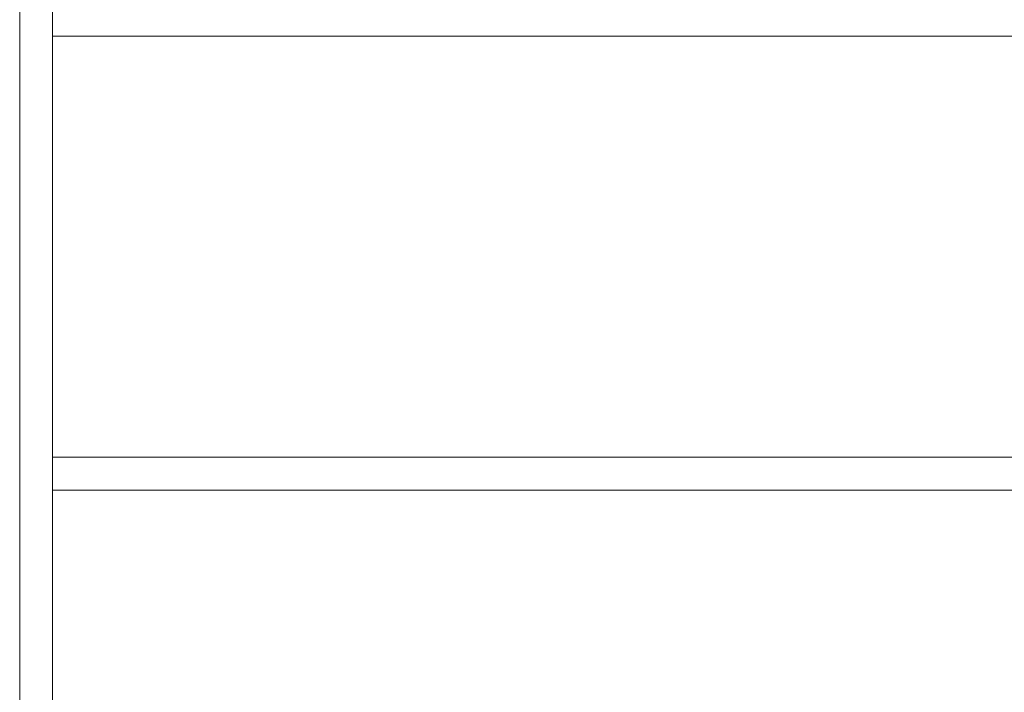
# Model space of a CAD drawing. Header units: millimetres. Extents: x 37681 to 219932, y -4585 to 8657.
# Tile 6 of 53: x 43011 to 43460, y 307 to 614. Entities that reach past the tile are written whole.
import ezdxf

# ---------------------------------------------------------------- set-up
doc = ezdxf.new("R2010")
doc.units = ezdxf.units.MM
doc.layers.add('A--L24__TrapenHellingen', color=1, linetype='Continuous', lineweight=9)

msp = doc.modelspace()

# ---------------------------------------------------------------- linework, layer by layer
at = {"layer": 'A--L24__TrapenHellingen'}
for p, q in [((43011.44, 0), (43011.44, 1735.41)), ((43026.44, 1735.41), (43026.44, 0)), ((43991.44, 606.43), (43026.44, 606.43)), ((43026.44, 414.29), (43991.44, 414.29)), ((43991.44, 414.29), (43026.44, 414.29)), ((43991.44, 399.29), (43026.44, 399.29))]:
    msp.add_line(p, q, dxfattribs=at)

doc.saveas('drawing.dxf')
